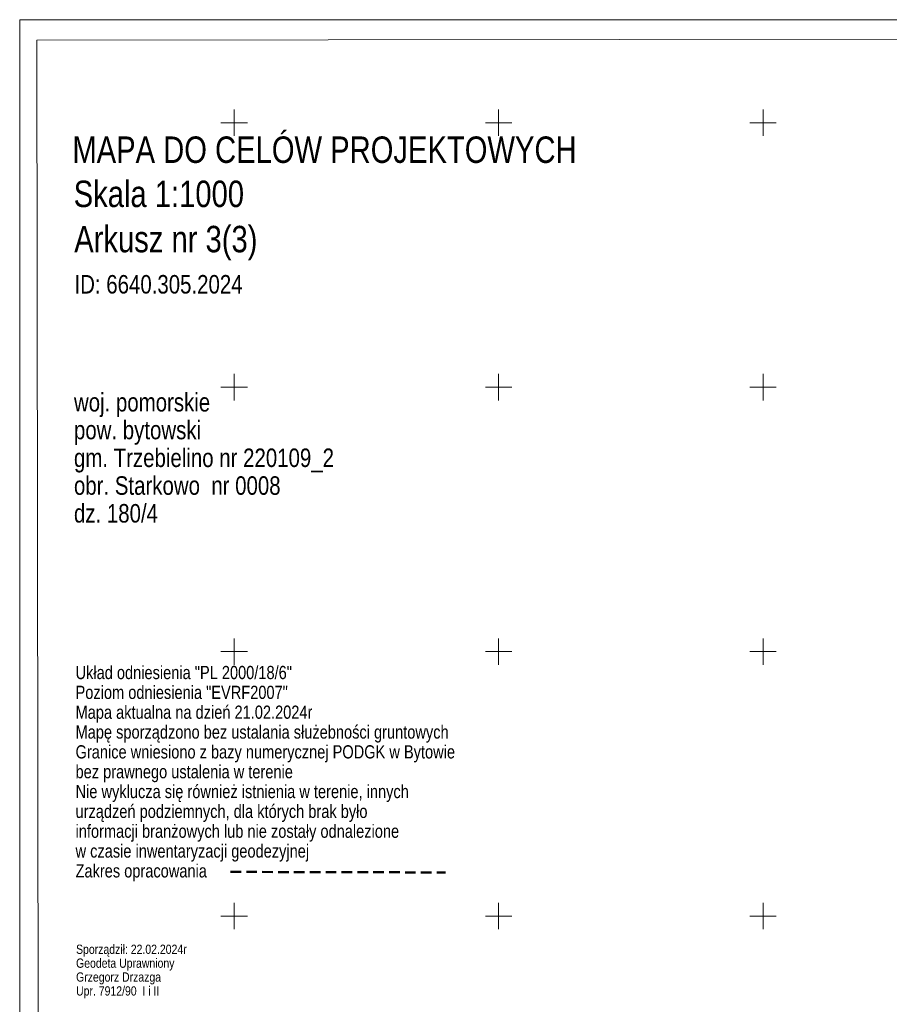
# Model space of a CAD drawing. Header units: metres. Extents: x 6443052 to 6445155, y 6013553 to 6014840.
# Tile 26 of 36: x 6444319 to 6444648, y 6014467 to 6014839. Entities that reach past the tile are written whole.
import ezdxf
from ezdxf.enums import TextEntityAlignment as Align

# ---------------------------------------------------------------- set-up
doc = ezdxf.new("R2010")
doc.units = ezdxf.units.M
doc.header["$MEASUREMENT"] = 0
doc.linetypes.add('L_0_0C', pattern=[6, 4, -2])
for name, color, linetype, lineweight in [('Ramka_wewn_nr_3_i_opis', 7, 'CONTINUOUS', 18), ('siatka', 7, 'CONTINUOUS', 18), ('ZAKRES', 212, 'L_0_0C', 50)]:
    doc.layers.add(name, color=color, linetype=linetype, lineweight=lineweight)
doc.layers.add('ramka_zewn', color=212, linetype='CONTINUOUS', lineweight=18, plot=False)
doc.styles.add('Arial CE', font='Arial CE.ttf')

msp = doc.modelspace()

# ---------------------------------------------------------------- linework, layer by layer
at = {"layer": 'Ramka_wewn_nr_3_i_opis', "linetype": 'Continuous', "lineweight": 18}
for p, q in [((6444325.4, 6014831.2), (6445146.7, 6014832.3)), ((6444326.17, 6014256.8), (6444325.4, 6014831.2))]:
    msp.add_line(p, q, dxfattribs=at)
at = {"layer": 'ramka_zewn', "linetype": 'Continuous', "lineweight": 13}
for p, q in [((6444318.88, 6014838.96), (6445153.95, 6014838.96)), ((6444318.88, 6014250.91), (6444318.88, 6014838.96))]:
    msp.add_line(p, q, dxfattribs=at)
at = {"layer": 'siatka', "color": 7, "linetype": 'Continuous', "lineweight": 13}
for p, q in [((6444400, 6014795), (6444400, 6014805)), ((6444500, 6014795), (6444500, 6014805)), ((6444600, 6014795), (6444600, 6014805)), ((6444395, 6014800), (6444405, 6014800)), ((6444495, 6014800), (6444505, 6014800)), ((6444595, 6014800), (6444605, 6014800)), ((6444400, 6014695), (6444400, 6014705)), ((6444500, 6014695), (6444500, 6014705)), ((6444600, 6014695), (6444600, 6014705)), ((6444395, 6014700), (6444405, 6014700)), ((6444495, 6014700), (6444505, 6014700)), ((6444595, 6014700), (6444605, 6014700)), ((6444400, 6014595), (6444400, 6014605)), ((6444500, 6014595), (6444500, 6014605)), ((6444600, 6014595), (6444600, 6014605)), ((6444395, 6014600), (6444405, 6014600)), ((6444495, 6014600), (6444505, 6014600)), ((6444595, 6014600), (6444605, 6014600)), ((6444400, 6014495), (6444400, 6014505)), ((6444500, 6014495), (6444500, 6014505)), ((6444600, 6014495), (6444600, 6014505)), ((6444395, 6014500), (6444405, 6014500)), ((6444495, 6014500), (6444505, 6014500)), ((6444595, 6014500), (6444605, 6014500))]:
    msp.add_line(p, q, dxfattribs=at)
at = {"layer": 'ZAKRES', "lineweight": 50}
msp.add_line((6444398.6, 6014516.7), (6444479.9, 6014516.5), dxfattribs=at)

# ---------------------------------------------------------------- texts
at = {"layer": 'Ramka_wewn_nr_3_i_opis', "style": 'Arial CE', "width": 0.79}
for s, height, p in [('MAPA DO CELÓW PROJEKTOWYCH', 10, (6444338.8, 6014794.8)), ('Skala 1:1000', 10, (6444339.3, 6014778.1)), ('Arkusz nr 3(3)', 10, (6444339.5, 6014761)), ('Układ odniesienia "PL 2000/18/6"', 5, (6444340, 6014594.6)), ('Poziom odniesienia "EVRF2007"', 5, (6444340, 6014587.1)), ('Mapa aktualna na dzień 21.02.2024r', 5, (6444340, 6014579.6)), ('Mapę sporządzono bez ustalania służebności gruntowych', 5, (6444340, 6014572.1)), ('Granice wniesiono z bazy numerycznej PODGK w Bytowie', 5, (6444340, 6014564.6)), ('bez prawnego ustalenia w terenie', 5, (6444340, 6014557.1)), ('Nie wyklucza się również istnienia w terenie, innych', 5, (6444340, 6014549.6)), ('urządzeń podziemnych, dla których brak było', 5, (6444340, 6014542.1)), ('informacji branżowych lub nie zostały odnalezione', 5, (6444340, 6014534.6)), ('w czasie inwentaryzacji geodezyjnej', 5, (6444340, 6014527.1)), ('Zakres opracowania', 5, (6444340, 6014519.6))]:
    msp.add_text(s, height=height, dxfattribs=at).set_placement(p, align=Align.TOP_LEFT)
at = {"layer": 'Ramka_wewn_nr_3_i_opis', "color": 7, "style": 'Arial CE'}
for s, height, width, p in [('ID: 6640.305.2024', 7, 0.79, (6444339.6, 6014742.4)), ('woj. pomorskie', 7, 0.79, (6444339.4, 6014697.8)), ('pow. bytowski', 7, 0.79, (6444339.4, 6014687.3)), ('gm. Trzebielino nr 220109_2', 7, 0.79, (6444339.4, 6014676.8)), ('obr. Starkowo  nr 0008', 7, 0.79, (6444339.4, 6014666.3)), ('dz. 180/4', 7, 0.79, (6444339.4, 6014655.8)), ('Sporządził: 22.02.2024r', 3.5, 0.81, (6444340.2, 6014489.2)), ('Geodeta Uprawniony', 3.5, 0.81, (6444340.2, 6014483.95)), ('Grzegorz Drzazga', 3.5, 0.81, (6444340.2, 6014478.7)), ('Upr. 7912/90  I i II', 3.5, 0.81, (6444340.2, 6014473.45))]:
    msp.add_text(s, height=height, dxfattribs=dict(at, width=width)).set_placement(p, align=Align.TOP_LEFT)

doc.saveas('drawing.dxf')
